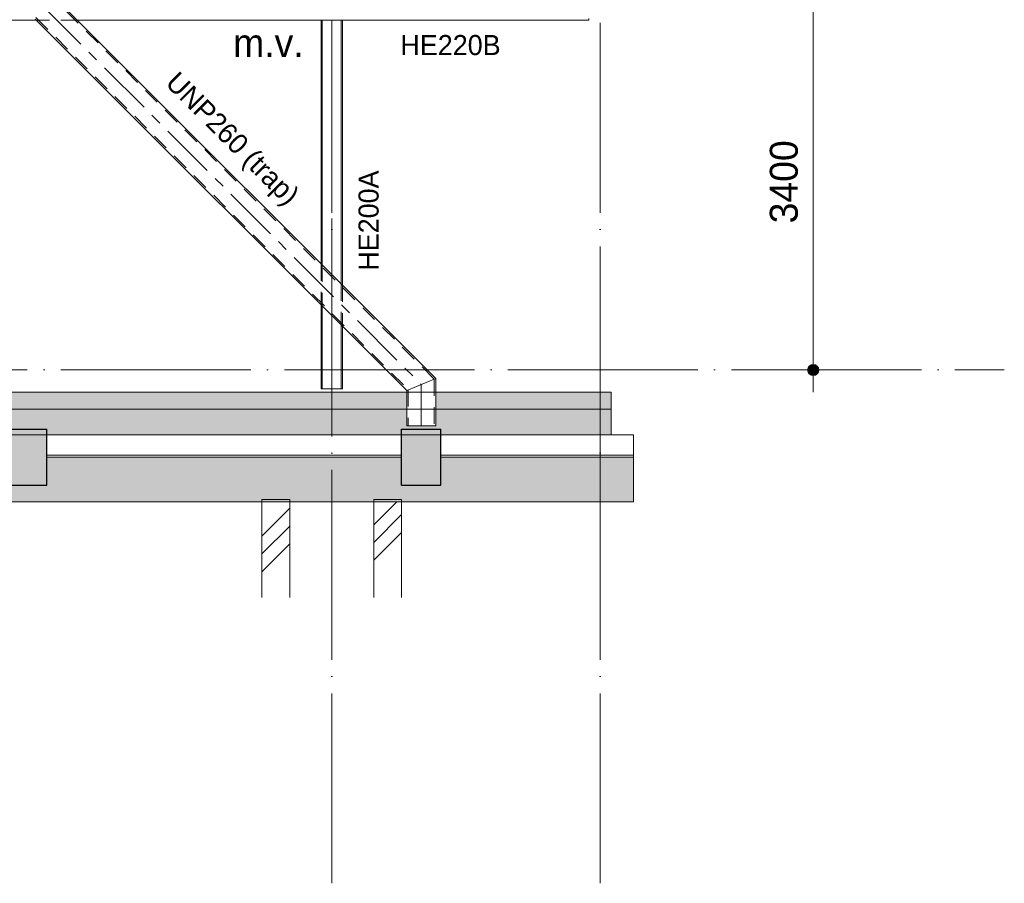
# Model space of a CAD drawing. Header units: millimetres. Extents: x 4517 to 474157, y -4632 to 9900.
# Tile 110 of 114: x 436534 to 445345, y -4594 to 3135. Entities that reach past the tile are written whole.
import ezdxf

# ---------------------------------------------------------------- set-up
doc = ezdxf.new("R2010")
doc.units = ezdxf.units.MM
for name, pattern in [('WSP_hartlijn', [800, 500, -100, 100, -100]), ('WSP_hhidden', [250, 150, -100]), ('WSP_stramienlijn', [2000, 1700, -150, 0, -150])]:
    doc.linetypes.add(name, pattern=pattern)
for name, color, linetype, lineweight in [('00_algemeen - hartlijn', 7, 'WSP_hartlijn', 13), ('00_algemeen - hhidden - 0_13mm', 7, 'WSP_hhidden', 13), ('00_maatvoering', 8, 'Continuous', 13), ('00_maatvoering-100', 8, 'Continuous', 13), ('00_text', 7, 'Continuous', 13), ('07_stramien', 4, 'Continuous', 13), ('07_stramien - levels', 7, 'Continuous', 13), ('16_funderingsconstructies', 2, 'Continuous', 18), ('16_funderingsconstructies - voeten en balken -cut-', 3, 'Continuous', 25), ('17_paalfunderingen - prefab', 2, 'Continuous', 18), ('23_vloeren', 2, 'Continuous', 18), ('28_hoofddraagconstructies - kolommen en liggers', 1, 'Continuous', 13), ('28_hoofddraagconstructies - kolommen en liggers - staal', 1, 'Continuous', 13), ('28_hoofddraagconstructies - tags', 7, 'Continuous', 18)]:
    doc.layers.add(name, color=color, linetype=linetype, lineweight=lineweight)
doc.layers.add('16_funderingsconstructies - voeten en balken', color=2, linetype='Continuous')
doc.styles.add('Revittext', font='txt', dxfattribs={"height": 250})
doc.styles.add('Revittext_1', font='txt', dxfattribs={"height": 180})
doc.dimstyles.new('WSP_25_-_transparant', dxfattribs={"dimscale": 304.8, "dimtxt": 252.223969, "dimasz": 1.312336, "dimexe": 0.656168, "dimexo": 0.0625, "dimgap": 0.213255, "dimtad": 1, "dimdec": 0, "dimzin": 0, "dimdsep": 46, "dimtxsty": 'Revittext', "dimblk1": 'DOTSMALL', "dimblk2": 'DOTSMALL', "dimsah": 1, "dimcen": 0.09, "dimdle": 0.656168, "dimazin": 0, "dimtfac": 1, "dimtdec": 4, "dimtix": 1, "dimtmove": 0, "dimatfit": 3, "dimfxl": 0.656168, "dimfxlon": 1, "dimtvp": 1, "dimtolj": 1, "dimtzin": 0, "dimarcsym": 2})
pattern_1 = [(45, (-40095.26, 0), (-449.013, 449.013), []), (45, (-39936.5, 0), (0, 898.026), []), (45, (-40254, 0), (0, 898.026), [])]

# ---------------------------------------------------------------- blocks, each defined once
blk = doc.blocks.new('28_WSP_SF_staal - HFL v21-0 - Lequ 200x200x16 - S235-1314710-as H')
at = {"layer": '00_algemeen - hhidden - 0_13mm'}
blk.add_line((-4025, -764), (-2300, -764), dxfattribs=at)
at = {"layer": '28_hoofddraagconstructies - kolommen en liggers - staal'}
for p, q in [((-2300, -580), (-4025, -580)), ((-2300, -580), (-2300, -589)), ((-2300, -589), (-2300, -746)), ((-2300, -764), (-4025, -764)), ((-2300, -780), (-4025, -780)), ((-2300, -746), (-2300, -764)), ((-2300, -764), (-2300, -773)), ((-2300, -773), (-2300, -780))]:
    blk.add_line(p, q, dxfattribs=at)
blk = doc.blocks.new('28_WSP_SF_staal - HFL v21-0 - Lequ 200x200x16 - S235-1314713-as H')
at = {"layer": '00_algemeen - hhidden - 0_13mm'}
blk.add_line((-7550, -764), (-4375, -764), dxfattribs=at)
blk = doc.blocks.new('28_WSP_SF_staal - UNP v18-0 - UNP260-1310751-as H')
at = {"layer": '00_algemeen - hartlijn'}
blk.add_line((-7599.6, 3270), (-4200, -129.6), dxfattribs=at)
at = {"layer": '00_algemeen - hhidden - 0_13mm'}
for p, q in [((-7551.5, 3386), (-4084, -81.5)), ((-7647.6, 3154), (-4316, -177.6))]:
    blk.add_line(p, q, dxfattribs=at)
blk = doc.blocks.new('28_WSP_SF_staal - UNP v18-0 - UNP260-1312049-as H')
at = {"layer": '00_algemeen - hartlijn'}
blk.add_line((-4200, -129.6), (-4200, -500.7), dxfattribs=at)
at = {"layer": '00_algemeen - hhidden - 0_13mm'}
for p, q in [((-4084, -81.5), (-4084, -500.7)), ((-4316, -177.6), (-4316, -500.7))]:
    blk.add_line(p, q, dxfattribs=at)
blk = doc.blocks.new('28_WSP_SC_staal - HE v21-0 - HE200A - S235-1158447-as H')
at = {"layer": '00_algemeen - hartlijn'}
for p, q in [((-5000, 854.3), (-5000, 3130)), ((-5000, -170), (-5000, 486.6))]:
    blk.add_line(p, q, dxfattribs=at)
at = {"layer": '28_hoofddraagconstructies - kolommen en liggers', "linetype": 'WSP_hhidden'}
blk.add_line((-5000, 486.6), (-5000, 854.2), dxfattribs=at)
blk = doc.blocks.new('17_WSP_FD_prefab - fundatiepaal v18-0 - 250x250-1088808-as H')
at = {"layer": '16_funderingsconstructies', "lineweight": 13}
h = blk.add_hatch(dxfattribs=at)
h.set_pattern_fill('FP_4', color=50, style=0, pattern_type=2)
h.set_pattern_definition(pattern_1)
h.paths.add_polyline_path([(-4542, -2035.1), (-4375, -2035.1), (-4375, -1180), (-4625, -1180), (-4625, -2035.1)])
at = {"layer": '16_funderingsconstructies', "color": 135, "lineweight": 13}
for p, q in [((-4375, -1160), (-4625, -1160)), ((-4625, -1160), (-4625, -1180)), ((-4375, -1160), (-4375, -1180))]:
    blk.add_line(p, q, dxfattribs=at)
at = {"layer": '17_paalfunderingen - prefab', "color": 55}
for p, q in [((-4625, -1180), (-4625, -2035.1)), ((-4375, -1180), (-4375, -2035.1))]:
    blk.add_line(p, q, dxfattribs=at)
blk = doc.blocks.new('17_WSP_FD_prefab - fundatiepaal v18-0 - 250x250-V114-as H')
at = {"layer": '16_funderingsconstructies', "lineweight": 13}
h = blk.add_hatch(dxfattribs=at)
h.set_pattern_fill('FP_4', color=50, style=0, pattern_type=2)
h.set_pattern_definition(pattern_1)
h.paths.add_polyline_path([(-5375, -2035.1), (-5375, -1180), (-5625, -1180), (-5625, -2035.1)])
at = {"layer": '16_funderingsconstructies', "color": 135, "lineweight": 13}
for p, q in [((-5375, -1160), (-5625, -1160)), ((-5625, -1160), (-5625, -1180)), ((-5375, -1160), (-5375, -1180))]:
    blk.add_line(p, q, dxfattribs=at)
at = {"layer": '17_paalfunderingen - prefab', "color": 55}
for p, q in [((-5625, -1180), (-5625, -2035.1)), ((-5375, -1180), (-5375, -2035.1))]:
    blk.add_line(p, q, dxfattribs=at)
blk = doc.blocks.new('DIMBLOCK125-as H')
at = {"layer": '00_maatvoering-100'}
h = blk.add_hatch(color=256, dxfattribs=at)
edge = h.paths.add_edge_path()
edge.add_arc((443635.1, 3400), 50, 0, 360)
h = blk.add_hatch(color=256, dxfattribs=at)
edge = h.paths.add_edge_path()
edge.add_arc((443635.1, 0), 50, 0, 360)
for p, q in [((443435.1, 3400), (443835.1, 3400)), ((443635.1, 3400), (443435.1, 3400)), ((443635.1, -200), (443635.1, 3400)), ((443435.1, 0), (443835.1, 0)), ((443635.1, 0), (443435.1, 0))]:
    blk.add_line(p, q, dxfattribs=at)
for centre in [(443635.1, 3400), (443635.1, 0)]:
    blk.add_circle(centre, 50, dxfattribs=at)
at = {"layer": '00_maatvoering-100', "color": 0, "insert": (443246.4, 1312), "char_height": 250, "width": 931.288, "attachment_point": 1, "rotation": 90, "line_spacing_factor": 0.931288, "style": 'Revittext'}
blk.add_mtext('3400', dxfattribs=at)
blk = doc.blocks.new('_DotSmall')
at = {"color": 0, "linetype": 'ByBlock', "const_width": 0.5}
blk.add_lwpolyline([(-0.0625, 0, 1), (0.0625, 0, 1)], format="xyb", close=True, dxfattribs=at)

msp = doc.modelspace()

# ---------------------------------------------------------------- hatches: boundary and pattern name
at = {"layer": '16_funderingsconstructies - voeten en balken'}
for color, points in [(90, [(433435.7, -580), (436426.9, -580), (436426.9, -530), (436776.9, -530), (436776.9, -580), (439951.9, -580), (439951.9, -530), (440301.9, -530), (440301.9, -580), (441826.9, -580), (441826.9, -350), (440256.9, -350), (440256.9, -500.7), (439996.9, -500.7), (439996.9, -350), (415226.9, -350), (415226.9, -580), (424981.9, -580), (424981.9, -530), (425331.9, -530), (425331.9, -580), (428826.9, -580), (428826.9, -530), (429176.9, -530), (429176.9, -580), (432626.9, -580), (432626.9, -530), (432976.9, -530), (432976.9, -580)]), (90, [(432976.9, -1180), (442026.9, -1180), (442026.9, -780), (440301.9, -780), (440301.9, -1030), (439951.9, -1030), (439951.9, -780), (436776.9, -780), (436776.9, -1030), (436426.9, -1030), (436426.9, -780), (432976.9, -780), (432976.9, -1030), (432626.9, -1030), (432626.9, -780), (429176.9, -780), (429176.9, -1030), (428826.9, -1030), (428826.9, -780), (425331.9, -780), (425331.9, -1030), (424981.9, -1030), (424981.9, -580), (415026.9, -580), (415026.9, -1180), (432800.8, -1180)]), (256, [(436776.9, -1030), (436776.9, -530), (436426.9, -530), (436426.9, -1030), (436610.3, -1030)]), (256, [(440301.9, -1030), (440301.9, -530), (439951.9, -530), (439951.9, -1030)])]:
    msp.add_hatch(color=color, dxfattribs=at).paths.add_polyline_path(points)
at = {"layer": '23_vloeren'}
h = msp.add_hatch(color=90, dxfattribs=at)
h.paths.add_polyline_path([(432165.9, -350), (439996.9, -350), (439996.9, -200), (415226.9, -200), (415226.9, -350), (429626.3, -350)])
h.paths.add_polyline_path([(441826.9, -350), (441826.9, -200), (440256.9, -200), (440256.9, -350)])

# ---------------------------------------------------------------- linework, layer by layer
at = {"layer": '07_stramien', "linetype": 'WSP_stramienlijn'}
for p, q in [((439326.9, -4594.5), (439326.9, 9000)), ((441726.9, -4594.5), (441726.9, 9000))]:
    msp.add_line(p, q, dxfattribs=at)
at = {"layer": '07_stramien - levels', "linetype": 'WSP_stramienlijn'}
msp.add_line((404900.7, 0), (445344.7, 0), dxfattribs=at)
at = {"layer": '16_funderingsconstructies - voeten en balken', "color": 55, "lineweight": 18}
for p, q in [((415226.9, -350), (439996.9, -350)), ((440256.9, -350), (441826.9, -350)), ((441826.9, -350), (441826.9, -580)), ((442026.9, -1180), (442026.9, -780)), ((442026.9, -1180), (415026.9, -1180))]:
    msp.add_line(p, q, dxfattribs=at)
at = {"layer": '16_funderingsconstructies - voeten en balken -cut-'}
for p, q in [((436426.9, -530), (436776.9, -530)), ((436776.9, -1030), (436776.9, -530)), ((439951.9, -1030), (439951.9, -530)), ((439951.9, -530), (440301.9, -530)), ((440301.9, -1030), (440301.9, -530)), ((436426.9, -1030), (436776.9, -1030)), ((439951.9, -1030), (440301.9, -1030))]:
    msp.add_line(p, q, dxfattribs=at)
at = {"layer": '23_vloeren', "color": 55}
for p, q in [((415226.9, -200), (439996.9, -200)), ((440256.9, -200), (441826.9, -200)), ((441826.9, -200), (441826.9, -350)), ((439996.9, -350), (415226.9, -350)), ((441826.9, -350), (440256.9, -350))]:
    msp.add_line(p, q, dxfattribs=at)
at = {"layer": '23_vloeren', "color": 135, "lineweight": 13}
for p, q in [((439996.9, -200), (440256.8, -200)), ((440256.8, -350), (439996.9, -350))]:
    msp.add_line(p, q, dxfattribs=at)
at = {"layer": '28_hoofddraagconstructies - kolommen en liggers', "linetype": 'WSP_hhidden'}
for p, q in [((437051.1, 3130), (436683.5, 3130)), ((439231.9, 949.2), (439231.9, 581.6)), ((439241.9, 939.2), (439241.9, 571.6)), ((439411.9, 769.2), (439411.9, 401.6)), ((439421.9, 759.2), (439421.9, 391.6))]:
    msp.add_line(p, q, dxfattribs=at)
at = {"layer": '28_hoofddraagconstructies - kolommen en liggers', "color": 135}
for p, q in [((439996.9, -350), (440256.8, -350)), ((441726.9, -1180), (441726.9, -350)), ((436776.8, -580), (436426.9, -580)), ((440301.8, -580), (439951.9, -580))]:
    msp.add_line(p, q, dxfattribs=at)
at = {"layer": '28_hoofddraagconstructies - kolommen en liggers - staal'}
for p, q in [((440256.9, -75.7), (436781.1, 3400)), ((436683.4, 3130), (415246.9, 3130)), ((436673.4, 3140), (439996.9, -183.4)), ((441626.9, 3130), (437051.1, 3130)), ((439231.9, 3130), (439231.9, 949.3)), ((439241.9, 3130), (439241.9, 939.3)), ((439411.9, 3130), (439411.9, 769.3)), ((439421.9, 3130), (439421.9, 759.3)), ((441626.9, 3146), (441626.9, 3130)), ((439231.9, 581.6), (439231.9, -170)), ((439241.9, 571.6), (439241.9, -170)), ((439411.9, 401.6), (439411.9, -170)), ((439421.9, 391.6), (439421.9, -170)), ((439996.9, -183.4), (440256.9, -75.7)), ((440256.9, -75.7), (439996.9, -183.4)), ((440256.9, -500.7), (440256.9, -75.7)), ((439241.9, -170), (439231.9, -170)), ((439259.9, -170), (439241.9, -170)), ((439393.9, -170), (439259.9, -170)), ((439411.9, -170), (439393.9, -170)), ((439421.9, -170), (439411.9, -170)), ((439996.9, -183.4), (439996.9, -500.7)), ((440256.9, -500.7), (439996.9, -500.7)), ((439951.9, -580), (436776.9, -580)), ((439951.9, -764), (436776.9, -764)), ((439951.9, -780), (436776.9, -780))]:
    msp.add_line(p, q, dxfattribs=at)

# ---------------------------------------------------------------- block references
at = {"layer": '00_algemeen - hartlijn'}
for name in ['28_WSP_SF_staal - UNP v18-0 - UNP260-1310751-as H', '28_WSP_SF_staal - UNP v18-0 - UNP260-1312049-as H']:
    msp.add_blockref(name, (444326.9, 0), dxfattribs=at)
at = {"layer": '00_algemeen - hhidden - 0_13mm'}
msp.add_blockref('28_WSP_SF_staal - HFL v21-0 - Lequ 200x200x16 - S235-1314713-as H', (444326.9, 0), dxfattribs=at)
at = {"layer": '16_funderingsconstructies', "color": 135, "lineweight": 13}
for name in ['17_WSP_FD_prefab - fundatiepaal v18-0 - 250x250-V114-as H', '17_WSP_FD_prefab - fundatiepaal v18-0 - 250x250-1088808-as H']:
    msp.add_blockref(name, (444326.9, 0), dxfattribs=at)
at = {"layer": '28_hoofddraagconstructies - kolommen en liggers', "linetype": 'WSP_hhidden'}
msp.add_blockref('28_WSP_SC_staal - HE v21-0 - HE200A - S235-1158447-as H', (444326.9, 0), dxfattribs=at)
at = {"layer": '28_hoofddraagconstructies - kolommen en liggers'}
msp.add_blockref('28_WSP_SF_staal - HFL v21-0 - Lequ 200x200x16 - S235-1314710-as H', (444326.9, 0), dxfattribs=at)

# ---------------------------------------------------------------- texts
at = {"layer": '00_text', "lineweight": 18, "insert": (438443.9, 3051.6), "char_height": 250, "width": 817.721, "attachment_point": 1, "style": 'Revittext'}
msp.add_mtext('m.v.', dxfattribs=at)
at = {"layer": '28_hoofddraagconstructies - tags', "lineweight": 13, "insert": (439941, 2998), "char_height": 180, "width": 1122.362, "attachment_point": 1, "style": 'Revittext_1'}
msp.add_mtext('HE220B', dxfattribs=at)
at = {"layer": '28_hoofddraagconstructies - tags', "lineweight": 13, "insert": (437955.6, 2684.9), "char_height": 180, "width": 1916.033, "attachment_point": 1, "rotation": 315, "style": 'Revittext_1'}
msp.add_mtext('UNP260 (trap)', dxfattribs=at)

# ---------------------------------------------------------------- dimensions: what is measured, and where the dimension line sits
at = {"layer": '00_maatvoering'}
dim = msp.add_linear_dim(base=(443635.1, 3400), p1=(443435.1, 0), p2=(443435.1, 3400), angle=90, dimstyle='WSP_25_-_transparant', override={"dimpost": '<>', "dimfxl": 3400}, dxfattribs=at)
dim.commit()
dim.dimension.update_dxf_attribs({"geometry": 'DIMBLOCK125-as H', "text_midpoint": (443442.4, 1700)})

# ---------------------------------------------------------------- next in the draw order: texts
at = {"layer": '28_hoofddraagconstructies - tags', "lineweight": 13, "insert": (439565.9, 888.9), "char_height": 180, "width": 1122.362, "attachment_point": 1, "rotation": 90, "style": 'Revittext_1', "bg_fill": 3, "box_fill_scale": 1.25, "bg_fill_color": 256, "bg_fill_true_color": 13158600, "bg_fill_transparency": 0}
msp.add_mtext('HE200A', dxfattribs=at)

doc.saveas('drawing.dxf')
